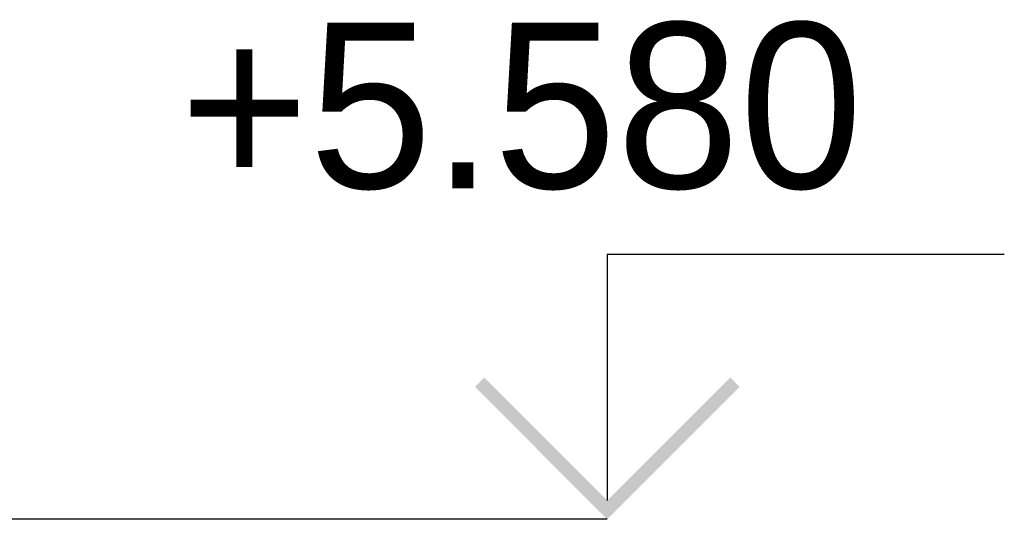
# Paper-space layout 'Layout1' of a CAD drawing. Extents: x -2 to 1033, y -36 to 596.
# Tile 103 of 256: x 287.56 to 302.44, y 487.99 to 495.53. Entities that reach past the tile are written whole.
import ezdxf

# ---------------------------------------------------------------- set-up
doc = ezdxf.new("R2010")
doc.units = 0
doc.layers.add('SS_KOTY-VYSKOVA', color=140, linetype='CONTINUOUS', lineweight=25)

psp = doc.layouts.get("Layout1")

# ---------------------------------------------------------------- hatches: boundary and pattern name
at = {"layer": 'SS_KOTY-VYSKOVA'}
psp.add_hatch(color=256, dxfattribs=at).paths.add_polyline_path([(294.5788, 490.1265), (294.4374, 489.985), (296.4374, 487.985), (298.4374, 489.985), (298.296, 490.1265), (296.4374, 488.2679)])

# ---------------------------------------------------------------- linework, layer by layer
for p, q in [((302.4374, 491.985, -7.1), (296.4374, 491.985, -7.1)), ((296.4374, 491.985, -7.1), (296.4374, 488.2679, -7.1)), ((296.4374, 487.985), (284.574, 487.985))]:
    psp.add_line(p, q, dxfattribs=at)

# ---------------------------------------------------------------- texts
psp.add_text('+5.580', height=2.5, dxfattribs=at).set_placement((289.9788, 492.985))

doc.saveas('drawing.dxf')
